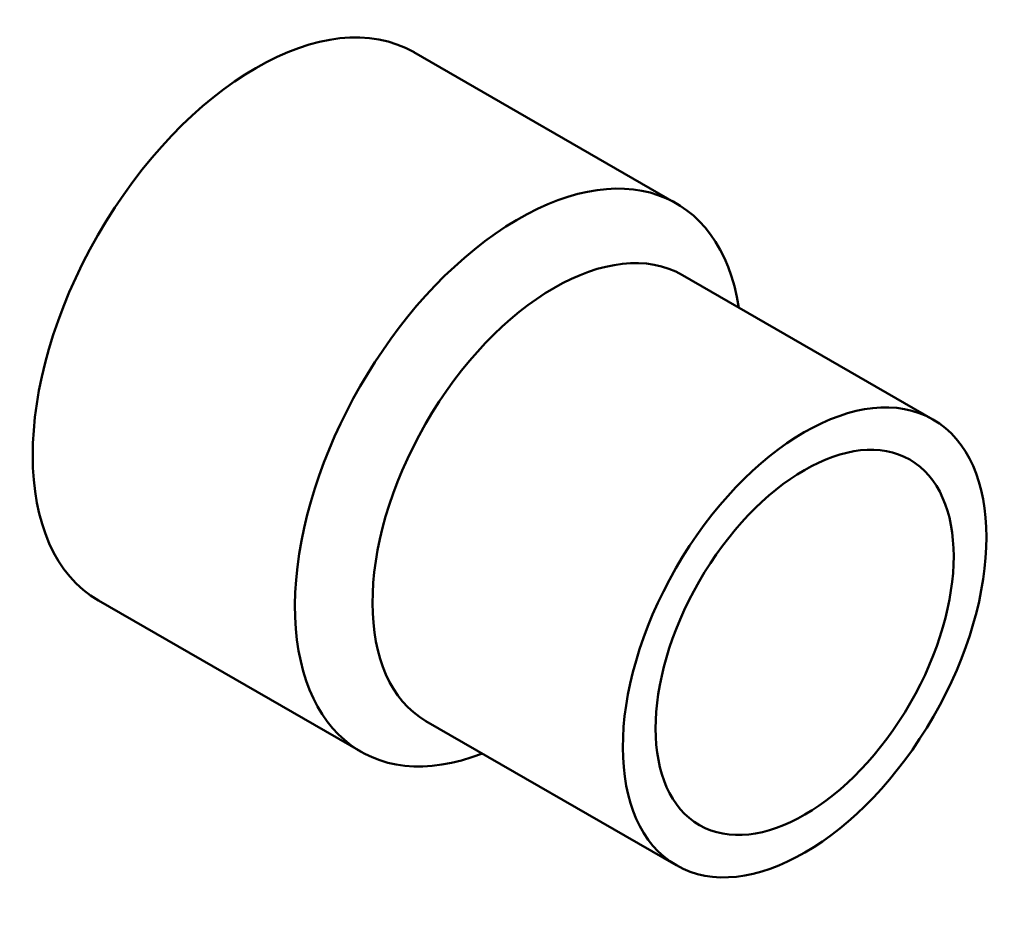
# Model space of a CAD drawing. Header units: millimetres. Extents: x 0 to 901, y -40 to 1041.
# Tile 3 of 3: x 781 to 898, y 789 to 894. Entities that reach past the tile are written whole.
import ezdxf

# ---------------------------------------------------------------- set-up
doc = ezdxf.new("R2010")
doc.units = ezdxf.units.MM
doc.layers.add('Visible (ANSI)', color=7, linetype='Continuous', lineweight=50)

msp = doc.modelspace()

# ---------------------------------------------------------------- linework, layer by layer
at = {"layer": 'Visible (ANSI)'}
for p, q in [((859.232, 872.471), (828.119, 890.388)), ((889.68, 846.86), (859.982, 863.962)), ((821.805, 807.477), (790.692, 825.394)), ((859.239, 793.998), (829.541, 811.1))]:
    msp.add_line(p, q, dxfattribs=at)
for centre, major_axis, start_param, end_param in [((809.406, 857.891), (-18.714, -32.497), 3.1415927, 6.2831853), ((840.518, 839.974), (-18.714, -32.497), 2.5206551, 6.9041229), ((844.761, 837.531), (-15.22, -26.431), 3.1415927, 6.2831853)]:
    msp.add_ellipse(centre, major_axis=major_axis, ratio=0.5780931, start_param=start_param, end_param=end_param, dxfattribs=at)
for major_axis in [(-15.22, -26.431), (-12.476, -21.665)]:
    msp.add_ellipse((874.46, 820.429), major_axis=major_axis, ratio=0.5780931, dxfattribs=at)

doc.saveas('drawing.dxf')
